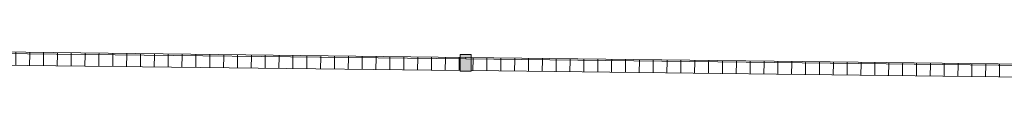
# Model space of a CAD drawing. Header units: millimetres. Extents: x 992 to 119315, y -26483 to 33271.
# Tile 84 of 110: x 88903 to 92456, y 32402 to 32508. Entities that reach past the tile are written whole.
import ezdxf

# ---------------------------------------------------------------- set-up
doc = ezdxf.new("R2010")
doc.units = ezdxf.units.MM
for name, color, linetype, lineweight in [('A-DETL-MBND', 5, 'Continuous', 9), ('A-GLAZ-CURT', 52, 'Continuous', 9), ('A-GLAZ-CWMG', 51, 'Continuous', 9)]:
    doc.layers.add(name, color=color, linetype=linetype, lineweight=lineweight)

# ---------------------------------------------------------------- blocks, each defined once
blk = doc.blocks.new('Painel de gradil - Painel de gradil-V21-PLANTA DE CAIMENTO DE PISOS - COBERTURA')
at = {"layer": 'A-DETL-MBND', "lineweight": 5}
h = blk.add_hatch(dxfattribs=at)
h.set_pattern_fill('FP_20', color=71, style=0, pattern_type=2)
h.set_pattern_definition([(180, (0, 609.6), (2e-14, -200), []), (270, (0, 609.6), (50, 3e-15), [])])
h.paths.add_polyline_path([(1250, -5), (1249.4, 0), (-1250, 0), (-1249.9, -5), (1249.5, -5)])
h = blk.add_hatch(dxfattribs=at)
h.set_pattern_fill('FP_25', color=71, style=0, pattern_type=2)
h.set_pattern_definition([(0, (0, -513.74), (0, 141.421), []), (90, (0, -513.736), (-50, 3e-15), [])])
h.paths.add_polyline_path([(1230, -47.1), (1229.5, -5), (-1230, -5), (-1229.3, -47.1), (1230, -47.1)])
at = {"layer": 'A-DETL-MBND', "color": 250, "lineweight": 5}
for p, q in [((1250, 0), (-1250, 0)), ((-1250, 0), (-1250, -5)), ((1250, -5), (1250, 0)), ((-1250, -5), (1250, -5)), ((-1230, -47.1), (1230, -47.1))]:
    blk.add_line(p, q, dxfattribs=at)
blk = doc.blocks.new('Montante retangular - montante retangular 60x40mm metal-5668038-PLANTA DE CAIMENTO DE PISOS - COBERTURA')
at = {"layer": 'A-DETL-MBND', "lineweight": 5}
h = blk.add_hatch(color=107, dxfattribs=at)
h.paths.add_polyline_path([(20, 49), (20, 5), (-20, 5.2), (-20, 49), (0.5, 49)])
h.paths.add_polyline_path([(20, 0), (20, -11), (-20, -11), (-20, 0), (0, 0)])
at = {"layer": 'A-DETL-MBND', "color": 250, "lineweight": 5}
for p, q in [((-20, -11), (-20, 49)), ((-20, 49), (20, 49)), ((20, 49), (20, -11)), ((20, -11), (-20, -11))]:
    blk.add_line(p, q, dxfattribs=at)
blk = doc.blocks.new('BE-PMSa-MOD-ARQ-ESCOLA-EX-000-R_0056_rvt-1-PLANTA DE CAIMENTO DE PISOS - COBERTURA')
at = {"layer": 'A-GLAZ-CURT', "color": 250, "lineweight": 5, "rotation": 359.3246763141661}
for p in [(-1342.4, 32493.2), (1157.4, 32463.7)]:
    blk.add_blockref('Painel de gradil - Painel de gradil-V21-PLANTA DE CAIMENTO DE PISOS - COBERTURA', p, dxfattribs=at)
at = {"layer": 'A-GLAZ-CWMG', "color": 250, "lineweight": 5, "extrusion": (0, 0, -1), "rotation": 180.6753236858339}
blk.add_blockref('Montante retangular - montante retangular 60x40mm metal-5668038-PLANTA DE CAIMENTO DE PISOS - COBERTURA', (92.5, 32478.4), dxfattribs=at)

msp = doc.modelspace()

# ---------------------------------------------------------------- block references
at = {"lineweight": 5}
msp.add_blockref('BE-PMSa-MOD-ARQ-ESCOLA-EX-000-R_0056_rvt-1-PLANTA DE CAIMENTO DE PISOS - COBERTURA', (90605, 0), dxfattribs=at)

doc.saveas('drawing.dxf')
